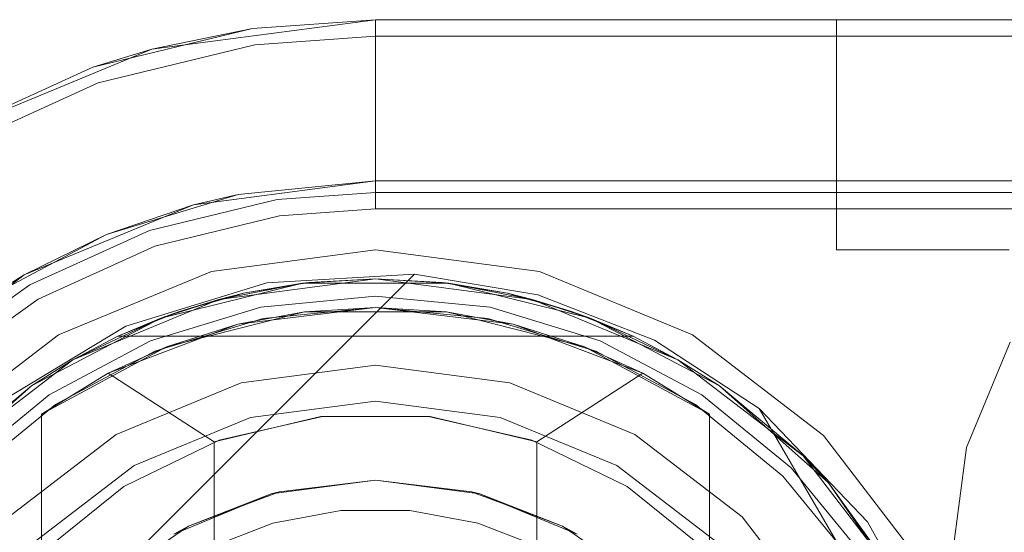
# Model space of a CAD drawing. Extents: x -743 to 300, y 62 to 1112.
# Tile 157 of 179: x 165.9811 to 166.1146, y 609.1075 to 609.1771. Entities that reach past the tile are written whole.
import ezdxf

# ---------------------------------------------------------------- set-up
doc = ezdxf.new("R2010")
doc.units = 0
doc.layers.get('0').update_dxf_attribs({"lineweight": 13})

# ---------------------------------------------------------------- blocks, each defined once
blk = doc.blocks.new('Referenz-A06CPVAYL0')
at = {"color": 9, "linetype": 'ByBlock', "lineweight": 13, "ltscale": 0.13, "true_color": 0xc1c9c4}
for p, q in [((166.02935, 609.17709), (165.99902, 609.1731)), ((166.02935, 609.17709), (166.01267, 609.1759)), ((166.01267, 609.1759), (166.02935, 609.17709)), ((167.82622, 609.17709), (166.02935, 609.17709)), ((167.82622, 609.17709), (166.02935, 609.17709)), ((166.02935, 609.17709), (166.02935, 609.17709)), ((166.02935, 609.1767), (166.02935, 609.17709)), ((166.02935, 609.17551), (166.02935, 609.1767)), ((166.09265, 609.17709), (166.09185, 609.17709)), ((166.09185, 609.17709), (166.09185, 609.14584)), ((166.09185, 609.17709), (166.09185, 609.17709)), ((166.09185, 609.17709), (166.09185, 609.14584)), ((166.09185, 609.17709), (166.09265, 609.17709)), ((166.09499, 609.17709), (166.09265, 609.17709)), ((166.09265, 609.17709), (166.09499, 609.17709)), ((166.09871, 609.17709), (166.09499, 609.17709)), ((166.09499, 609.17709), (166.09871, 609.17709)), ((166.10357, 609.17709), (166.09871, 609.17709)), ((166.09871, 609.17709), (166.10357, 609.17709)), ((166.10922, 609.17709), (166.10357, 609.17709)), ((166.10357, 609.17709), (166.10922, 609.17709)), ((166.11529, 609.17709), (166.10922, 609.17709)), ((166.10922, 609.17709), (166.11529, 609.17709)), ((165.99102, 609.17065), (166.01267, 609.1759)), ((166.01267, 609.1759), (165.99902, 609.1731)), ((166.02935, 609.17358), (166.02935, 609.17551)), ((165.99902, 609.1731), (165.97075, 609.16139)), ((165.99902, 609.1731), (165.99102, 609.17065)), ((166.02935, 609.17098), (166.02935, 609.17358)), ((165.99102, 609.17065), (165.97075, 609.16139)), ((165.97075, 609.16139), (165.99102, 609.17065)), ((166.02935, 609.16778), (166.02935, 609.17098)), ((166.02935, 609.1641), (166.02935, 609.16778)), ((166.02935, 609.16007), (166.02935, 609.1641)), ((166.02935, 609.15582), (166.02935, 609.16007)), ((166.00468, 609.15197), (166.02935, 609.15522)), ((166.02935, 609.15522), (166.01075, 609.15339)), ((166.02935, 609.15366), (166.02935, 609.15582)), ((166.02935, 609.15522), (167.82622, 609.15522)), ((166.16685, 609.15522), (166.02935, 609.15522)), ((166.02935, 609.15522), (166.02935, 609.15522)), ((165.99287, 609.14796), (166.01075, 609.15339)), ((165.99869, 609.1485), (166.01601, 609.1527)), ((166.01075, 609.15339), (166.00468, 609.15197)), ((166.01601, 609.1527), (166.02935, 609.15366)), ((166.02935, 609.15366), (166.69341, 609.15366)), ((165.98169, 609.14245), (166.00468, 609.15197)), ((166.00468, 609.15197), (165.99287, 609.14796)), ((165.98247, 609.1411), (165.99869, 609.1485)), ((165.9764, 609.13916), (165.99287, 609.14796)), ((165.99287, 609.14796), (165.98169, 609.14245)), ((166.09185, 609.14584), (166.09265, 609.14584)), ((166.09185, 609.14584), (166.09265, 609.14584)), ((166.09185, 609.14584), (166.09185, 609.14584)), ((166.09265, 609.14584), (166.09499, 609.14584)), ((166.09265, 609.14584), (166.09499, 609.14584)), ((166.09499, 609.14584), (166.09871, 609.14584)), ((166.09499, 609.14584), (166.09871, 609.14584)), ((166.09871, 609.14584), (166.10357, 609.14584)), ((166.09871, 609.14584), (166.10357, 609.14584)), ((166.10357, 609.14584), (166.10922, 609.14584)), ((166.10357, 609.14584), (166.10922, 609.14584)), ((166.10922, 609.14584), (166.11529, 609.14584)), ((166.10922, 609.14584), (166.11529, 609.14584)), ((165.96195, 609.1273), (165.98169, 609.14245)), ((165.98169, 609.14245), (165.9764, 609.13916)), ((165.96796, 609.13076), (165.98247, 609.1411)), ((166.02935, 609.13959), (166.0138, 609.13806)), ((166.0138, 609.13806), (166.02935, 609.13959)), ((166.04489, 609.13806), (166.02935, 609.13959)), ((166.02935, 609.13959), (166.04489, 609.13806)), ((166.0138, 609.13806), (165.99885, 609.13353)), ((165.99885, 609.13353), (166.0138, 609.13806)), ((166.02935, 609.13803), (166.01411, 609.13653)), ((166.04459, 609.13653), (166.02935, 609.13803)), ((166.05984, 609.13353), (166.04489, 609.13806)), ((166.04489, 609.13806), (166.05984, 609.13353)), ((166.01411, 609.13653), (165.99945, 609.13209)), ((166.05925, 609.13209), (166.04459, 609.13653)), ((165.99885, 609.13353), (165.98508, 609.12617)), ((165.98508, 609.12617), (165.99885, 609.13353)), ((166.07362, 609.12617), (166.05984, 609.13353)), ((166.05984, 609.13353), (166.07362, 609.12617)), ((165.99945, 609.13209), (165.98594, 609.12487)), ((166.07275, 609.12487), (166.05925, 609.13209)), ((166.02935, 609.13022), (166.01115, 609.12782)), ((166.02935, 609.13022), (166.01115, 609.12782)), ((166.04755, 609.12782), (166.02935, 609.13022)), ((166.04755, 609.12782), (166.02935, 609.13022)), ((166.01115, 609.12782), (165.99419, 609.1208)), ((166.01115, 609.12782), (165.99419, 609.1208)), ((166.0645, 609.1208), (166.04755, 609.12782)), ((166.0645, 609.1208), (166.04755, 609.12782)), ((165.98508, 609.12617), (165.973, 609.11626)), ((165.973, 609.11626), (165.98508, 609.12617)), ((166.0857, 609.11626), (166.07362, 609.12617)), ((166.07362, 609.12617), (166.0857, 609.11626)), ((165.98594, 609.12487), (165.97411, 609.11515)), ((166.02935, 609.12534), (166.01241, 609.12312)), ((166.01241, 609.12312), (166.02935, 609.12534)), ((166.04628, 609.12312), (166.02935, 609.12534)), ((166.02935, 609.12534), (166.04628, 609.12312)), ((166.08459, 609.11515), (166.07275, 609.12487)), ((166.01241, 609.12312), (165.99663, 609.11658)), ((165.99663, 609.11658), (166.01241, 609.12312)), ((166.06207, 609.11658), (166.04628, 609.12312)), ((166.04628, 609.12312), (166.06207, 609.11658)), ((165.99419, 609.1208), (165.97963, 609.10963)), ((165.99419, 609.1208), (165.97963, 609.10963)), ((166.07907, 609.10963), (166.0645, 609.1208)), ((166.07907, 609.10963), (166.0645, 609.1208)), ((165.99663, 609.11658), (165.98308, 609.10618)), ((165.98308, 609.10618), (165.99663, 609.11658)), ((166.07562, 609.10618), (166.06207, 609.11658)), ((166.06207, 609.11658), (166.07562, 609.10618)), ((166.09431, 609.10331), (166.08459, 609.11515)), ((166.09561, 609.10418), (166.0857, 609.11626)), ((166.0857, 609.11626), (166.09561, 609.10418)), ((166.09024, 609.09506), (166.07907, 609.10963)), ((166.09024, 609.09506), (166.07907, 609.10963))]:
    blk.add_line(p, q, dxfattribs=at)
at = {"color": 251, "linetype": 'ByBlock', "lineweight": 13, "ltscale": 0.13, "true_color": 0x636363}
for p, q in [((166.02935, 609.17709), (165.99902, 609.1731)), ((166.02935, 609.17484), (166.02935, 609.17709)), ((167.82622, 609.17709), (166.02935, 609.17709)), ((166.01299, 609.17367), (166.02935, 609.17484)), ((166.02935, 609.17445), (166.02935, 609.17484)), ((167.82622, 609.17484), (166.02935, 609.17484)), ((166.02935, 609.17326), (166.02935, 609.17445)), ((165.99902, 609.1731), (165.97075, 609.16139)), ((165.99176, 609.16852), (166.01299, 609.17367)), ((166.02935, 609.17133), (166.02935, 609.17326)), ((166.02935, 609.16873), (166.02935, 609.17133)), ((165.97188, 609.15944), (165.99176, 609.16852)), ((166.02935, 609.16553), (166.02935, 609.16873)), ((166.02935, 609.16185), (166.02935, 609.16553)), ((166.02935, 609.15782), (166.02935, 609.16185)), ((166.02935, 609.15357), (166.02935, 609.15782)), ((166.02935, 609.15141), (166.02935, 609.15357)), ((166.01633, 609.15048), (166.02935, 609.15141)), ((166.02935, 609.15141), (167.82622, 609.15141)), ((165.99942, 609.14637), (166.01633, 609.15048)), ((165.9836, 609.13915), (165.99942, 609.14637)), ((166.02935, 609.14584), (166.00711, 609.14292)), ((166.05159, 609.14292), (166.02935, 609.14584)), ((165.94671, 609.0546), (166.03465, 609.14255)), ((165.94671, 609.0546), (166.03465, 609.14255)), ((166.00711, 609.14292), (165.98638, 609.13433)), ((166.01463, 609.1414), (166.03465, 609.14255)), ((166.03465, 609.14255), (166.05137, 609.13974)), ((166.03465, 609.14255), (166.03465, 609.14255)), ((166.03465, 609.14255), (166.05137, 609.13974)), ((166.07232, 609.13433), (166.05159, 609.14292)), ((165.99548, 609.13548), (166.01463, 609.1414)), ((165.96943, 609.12906), (165.9836, 609.13915)), ((166.05137, 609.13974), (166.06717, 609.13358)), ((166.05137, 609.13974), (166.06717, 609.13358)), ((165.97831, 609.12512), (165.99548, 609.13548)), ((165.98638, 609.13433), (165.96858, 609.12067)), ((166.09012, 609.12067), (166.07232, 609.13433)), ((166.06717, 609.13358), (166.08138, 609.12433)), ((166.06717, 609.13358), (166.08138, 609.12433)), ((166.11543, 609.13334), (166.1095, 609.11902)), ((166.1095, 609.11902), (166.11543, 609.13334)), ((166.09609, 609.10893), (166.08138, 609.12433)), ((166.08138, 609.12433), (166.09575, 609.09959)), ((166.08138, 609.12433), (166.09575, 609.09959)), ((166.08138, 609.12433), (166.08138, 609.12433)), ((166.10377, 609.10288), (166.09012, 609.12067)), ((166.1095, 609.11902), (166.10747, 609.10366)), ((166.10747, 609.10366), (166.1095, 609.11902)), ((166.10639, 609.09028), (166.09609, 609.10893))]:
    blk.add_line(p, q, dxfattribs=at)
at = {"color": 7, "linetype": 'ByBlock', "lineweight": 13, "ltscale": 0.13}
for p, q in [((166.00812, 609.13914), (166.02935, 609.14194)), ((166.02935, 609.14194), (166.00812, 609.13914)), ((166.02935, 609.14194), (166.01945, 609.14134)), ((166.02935, 609.14194), (166.02034, 609.14144)), ((166.02935, 609.14194), (166.02034, 609.14144)), ((166.03835, 609.14144), (166.02935, 609.14194)), ((166.03925, 609.14134), (166.02935, 609.14194)), ((166.02935, 609.14194), (166.05058, 609.13914)), ((166.03835, 609.14144), (166.02935, 609.14194)), ((166.05058, 609.13914), (166.02935, 609.14194)), ((166.00023, 609.1366), (166.01945, 609.14134)), ((166.01945, 609.14134), (166.00023, 609.1366)), ((166.01945, 609.14134), (166.00812, 609.13914)), ((166.02034, 609.14144), (166.01145, 609.13996)), ((166.02034, 609.14144), (166.01145, 609.13996)), ((166.01945, 609.14134), (166.01145, 609.13996)), ((166.02034, 609.14144), (166.01945, 609.14134)), ((166.01945, 609.14134), (166.03925, 609.14134)), ((166.03925, 609.14134), (166.01945, 609.14134)), ((166.03925, 609.14134), (166.03835, 609.14144)), ((166.04725, 609.13996), (166.03835, 609.14144)), ((166.04725, 609.13996), (166.03835, 609.14144)), ((166.04725, 609.13996), (166.03925, 609.14134)), ((166.03925, 609.14134), (166.05846, 609.1366)), ((166.05058, 609.13914), (166.03925, 609.14134)), ((166.05846, 609.1366), (166.03925, 609.14134)), ((165.98833, 609.13095), (166.00812, 609.13914)), ((166.00812, 609.13914), (165.98833, 609.13095)), ((166.00812, 609.13914), (166.00023, 609.1366)), ((166.00277, 609.13751), (166.01145, 609.13996)), ((166.00812, 609.13914), (166.00277, 609.13751)), ((166.00949, 609.13941), (166.00514, 609.13818)), ((166.01145, 609.13996), (166.00812, 609.13914)), ((166.01145, 609.13996), (166.00949, 609.13941)), ((166.04725, 609.13996), (166.05593, 609.13751)), ((166.05058, 609.13914), (166.04725, 609.13996)), ((166.04921, 609.13941), (166.04725, 609.13996)), ((166.05356, 609.13818), (166.04921, 609.13941)), ((166.05593, 609.13751), (166.05058, 609.13914)), ((166.05846, 609.1366), (166.05058, 609.13914)), ((166.05058, 609.13914), (166.07036, 609.13095)), ((166.07036, 609.13095), (166.05058, 609.13914)), ((166.00514, 609.13818), (166.00277, 609.13751)), ((166.02935, 609.13803), (166.01068, 609.13577)), ((166.02935, 609.13803), (166.01971, 609.13744)), ((166.03899, 609.13744), (166.02935, 609.13803)), ((166.04801, 609.13577), (166.02935, 609.13803)), ((166.05593, 609.13751), (166.05356, 609.13818)), ((165.98271, 609.12739), (166.00023, 609.1366)), ((166.00023, 609.1366), (165.98271, 609.12739)), ((166.00023, 609.1366), (165.98833, 609.13095)), ((166.00277, 609.13751), (165.99441, 609.13413)), ((166.00277, 609.13751), (165.99441, 609.13413)), ((166.00023, 609.1366), (165.99441, 609.13413)), ((166.00277, 609.13751), (166.00023, 609.1366)), ((166.01971, 609.13744), (166.00101, 609.13271)), ((166.01971, 609.13744), (166.01068, 609.13577)), ((166.03899, 609.13744), (166.01971, 609.13744)), ((166.05769, 609.13271), (166.03899, 609.13744)), ((166.04801, 609.13577), (166.03899, 609.13744)), ((166.05846, 609.1366), (166.05593, 609.13751)), ((166.06429, 609.13413), (166.05593, 609.13751)), ((166.06429, 609.13413), (166.05593, 609.13751)), ((166.06429, 609.13413), (166.05846, 609.1366)), ((166.05846, 609.1366), (166.07599, 609.12739)), ((166.07036, 609.13095), (166.05846, 609.1366)), ((166.07599, 609.12739), (166.05846, 609.1366)), ((166.01068, 609.13577), (165.9931, 609.12911)), ((166.01068, 609.13577), (166.00101, 609.13271)), ((166.05769, 609.13271), (166.04801, 609.13577)), ((166.0656, 609.12911), (166.04801, 609.13577)), ((165.99441, 609.13413), (165.98833, 609.13095)), ((165.99441, 609.13413), (166.06429, 609.13413)), ((165.99441, 609.13413), (165.99441, 609.13413)), ((165.99441, 609.13413), (166.06429, 609.13413)), ((166.07036, 609.13095), (166.06429, 609.13413)), ((166.06429, 609.13413), (166.06429, 609.13413)), ((166.00101, 609.13271), (165.98404, 609.12355)), ((166.00101, 609.13271), (165.9931, 609.12911)), ((166.07466, 609.12355), (166.05769, 609.13271)), ((166.0656, 609.12911), (166.05769, 609.13271)), ((165.97134, 609.11791), (165.98833, 609.13095)), ((165.98833, 609.13095), (165.97134, 609.11791)), ((165.98833, 609.13095), (165.98271, 609.12739)), ((165.98833, 609.13095), (165.98271, 609.12739)), ((166.07599, 609.12739), (166.07036, 609.13095)), ((166.07599, 609.12739), (166.07036, 609.13095)), ((166.07036, 609.13095), (166.08735, 609.11791)), ((166.08735, 609.11791), (166.07036, 609.13095)), ((165.9931, 609.12911), (165.98404, 609.12355)), ((165.98404, 609.12355), (165.9931, 609.12911)), ((165.9931, 609.12911), (166.00747, 609.11979)), ((166.05122, 609.11979), (166.0656, 609.12911)), ((166.07466, 609.12355), (166.0656, 609.12911)), ((166.07466, 609.12355), (166.0656, 609.12911)), ((165.9679, 609.11426), (165.98271, 609.12739)), ((165.98271, 609.12739), (165.9679, 609.11426)), ((165.98271, 609.12739), (165.97134, 609.11791)), ((165.98271, 609.12739), (165.97134, 609.11791)), ((166.07599, 609.12739), (166.09079, 609.11426)), ((166.08735, 609.11791), (166.07599, 609.12739)), ((166.08735, 609.11791), (166.07599, 609.12739)), ((166.09079, 609.11426), (166.07599, 609.12739)), ((165.98404, 609.12355), (165.98404, 609.10475)), ((165.98404, 608.99627), (165.98404, 609.12355)), ((165.98404, 609.12355), (165.98404, 609.12355)), ((166.00747, 609.11979), (166.02192, 609.12322)), ((166.02216, 609.12325), (166.00816, 609.12003)), ((166.02192, 609.12322), (166.03677, 609.12322)), ((166.03653, 609.12325), (166.02216, 609.12325)), ((166.05054, 609.12003), (166.03653, 609.12325)), ((166.03677, 609.12322), (166.05122, 609.11979)), ((166.07466, 609.10475), (166.07466, 609.12355)), ((166.07466, 609.12355), (166.07466, 609.12355)), ((166.07466, 609.12355), (166.07466, 608.99627)), ((166.00816, 609.12003), (165.99523, 609.11376)), ((166.00747, 609.11979), (166.00747, 609.00003)), ((166.06347, 609.11376), (166.05054, 609.12003)), ((166.05122, 609.00003), (166.05122, 609.11979)), ((166.09079, 609.11426), (166.08735, 609.11791)), ((166.09079, 609.11426), (166.08735, 609.11791)), ((166.08735, 609.11791), (166.10039, 609.10092)), ((166.10039, 609.10092), (166.08735, 609.11791)), ((165.99523, 609.11376), (165.98404, 609.10475)), ((166.01519, 609.11273), (166.02935, 609.11459)), ((166.02935, 609.11459), (166.01629, 609.11301)), ((166.02935, 609.11459), (166.0435, 609.11273)), ((166.04241, 609.11301), (166.02935, 609.11459)), ((166.07466, 609.10475), (166.06347, 609.11376)), ((166.10039, 609.10092), (166.09079, 609.11426)), ((166.09079, 609.11426), (166.10202, 609.09795)), ((166.10039, 609.10092), (166.09079, 609.11426)), ((166.10202, 609.09795), (166.09079, 609.11426)), ((166.002, 609.10727), (166.01519, 609.11273)), ((166.01519, 609.11273), (166.00399, 609.10836)), ((166.01149, 609.1112), (166.01573, 609.1128)), ((166.01629, 609.11301), (166.01519, 609.11273)), ((166.01573, 609.1128), (166.01629, 609.11301)), ((166.04241, 609.11301), (166.04296, 609.1128)), ((166.0435, 609.11273), (166.04241, 609.11301)), ((166.04296, 609.1128), (166.04721, 609.1112)), ((166.0435, 609.11273), (166.05669, 609.10727)), ((166.05471, 609.10836), (166.0435, 609.11273)), ((166.00399, 609.10836), (166.01149, 609.1112)), ((166.04721, 609.1112), (166.05471, 609.10836)), ((166.02466, 609.11047), (166.01545, 609.10875)), ((166.03403, 609.11047), (166.02466, 609.11047)), ((166.04325, 609.10875), (166.03403, 609.11047)), ((166.01545, 609.10875), (166.00671, 609.10536)), ((166.05198, 609.10536), (166.04325, 609.10875)), ((165.99854, 609.10461), (166.003, 609.10768)), ((166.00399, 609.10836), (166.002, 609.10727)), ((166.003, 609.10768), (166.00399, 609.10836)), ((166.05471, 609.10836), (166.05569, 609.10768)), ((166.05669, 609.10727), (166.05471, 609.10836)), ((166.05569, 609.10768), (166.06015, 609.10461))]:
    blk.add_line(p, q, dxfattribs=at)

msp = doc.modelspace()

# ---------------------------------------------------------------- block references
at = {"color": 8, "lineweight": 25, "ltscale": 0.25, "true_color": 0x808080}
msp.add_blockref('Referenz-A06CPVAYL0', (0, 0), dxfattribs=at)

doc.saveas('drawing.dxf')
